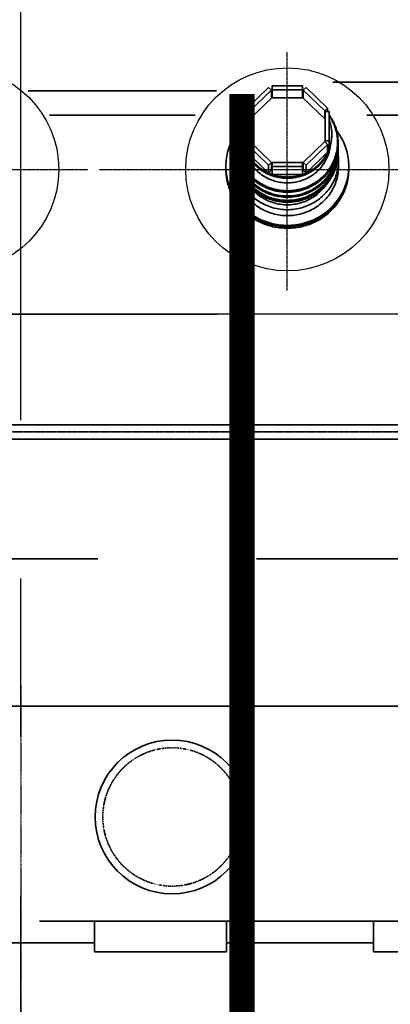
# Model space of a CAD drawing. Header units: inches. Extents: x -341304 to 31571016, y -692717 to 2132253.
# Tile 152 of 256: x 555205 to 556665, y -293239 to -289358. Entities that reach past the tile are written whole.
import ezdxf

# ---------------------------------------------------------------- set-up
doc = ezdxf.new("R2010")
doc.units = ezdxf.units.IN
doc.header["$MEASUREMENT"] = 0
for name, pattern in [('CENTER', [2, 1.25, -0.25, 0.25, -0.25]), ('CENTRE', [1.5, 0.75, -0.25, 0.25, -0.25]), ('DASHDOT', [1, 0.5, -0.25, 0, -0.25]), ('HIDDEN', [0.375, 0.25, -0.125])]:
    doc.linetypes.add(name, pattern=pattern)

# ---------------------------------------------------------------- blocks, each defined once
blk = doc.blocks.new('tyyyy')
at = {"color": 230, "linetype": 'CENTER', "lineweight": 30, "ltscale": 0.8}
for p, q in [((-1268331, 587290.5), (-1268331, 588231.4)), ((-1270347.6, 587768), (-1269117, 587768)), ((-1269072.6, 587768), (-1267842, 587768))]:
    blk.add_line(p, q, dxfattribs=at)
at = {"color": 230, "linetype": 'Continuous', "lineweight": 35}
for p, q in [((-1268152.3, 588112.2), (-1267481, 588112.2)), ((-1268609.7, 588077.2), (-1269352.3, 588077.2)), ((-1268404.8, 588091.3), (-1268489.7, 588009.4)), ((-1268478.4, 587998.4), (-1268393.5, 588080.4)), ((-1268393.5, 588080.4), (-1268404.8, 588091.3)), ((-1268393.5, 588049.3), (-1268393.5, 588080.4)), ((-1268391, 588050.3), (-1268391, 588096.8)), ((-1268271, 588096.8), (-1268391, 588096.8)), ((-1268391, 588081.4), (-1268271, 588081.4)), ((-1268271, 588050.3), (-1268271, 588096.8)), ((-1268257.2, 588091.3), (-1268268.5, 588080.4)), ((-1268268.5, 588049.3), (-1268268.5, 588080.4)), ((-1268268.5, 588080.4), (-1268183.6, 587998.4)), ((-1268172.3, 588009.4), (-1268257.2, 588091.3)), ((-1268478.4, 587967.4), (-1268393.5, 588049.3)), ((-1268391, 588050.3), (-1268271, 588050.3)), ((-1268268.5, 588049.3), (-1268183.6, 587967.4)), ((-1268495.4, 587849), (-1268495.4, 587996)), ((-1268479.4, 587996), (-1268495.4, 587996)), ((-1268489.7, 587996), (-1268489.7, 588009.4)), ((-1268489.7, 588009.4), (-1268478.4, 587998.4)), ((-1268479.4, 587876.7), (-1268479.4, 587996)), ((-1268478.4, 587967.4), (-1268478.4, 587998.4)), ((-1268183.6, 587998.4), (-1268172.3, 588009.4)), ((-1268183.6, 587967.4), (-1268183.6, 587998.4)), ((-1268182.6, 587876.7), (-1268182.6, 587996)), ((-1268166.6, 587996), (-1268182.6, 587996)), ((-1268172.3, 587996), (-1268172.3, 588009.4)), ((-1268166.6, 587849), (-1268166.6, 587996)), ((-1268693.7, 587982.4), (-1269268.3, 587982.4)), ((-1268479.4, 587968.4), (-1268478.4, 587967.4)), ((-1268183.6, 587967.4), (-1268182.6, 587968.4)), ((-1265376, 587982.4), (-1268018.3, 587982.4)), ((-1268531, 587874.1), (-1268531, 587871.5)), ((-1268495.4, 587880.1), (-1268479.4, 587880.1)), ((-1268478.4, 587877.7), (-1268489.7, 587866.8)), ((-1268393.5, 587795.7), (-1268478.4, 587877.7)), ((-1268183.6, 587877.7), (-1268268.5, 587795.7)), ((-1268172.3, 587866.8), (-1268183.6, 587877.7)), ((-1268182.6, 587880.1), (-1268166.6, 587880.1)), ((-1268131, 587874.1), (-1268131, 587871.5)), ((-1268531, 587853.9), (-1268531, 587851.9)), ((-1268531, 587833.6), (-1268531, 587832.2)), ((-1268495.4, 587849), (-1268489.7, 587849)), ((-1268489.7, 587835.7), (-1268489.7, 587866.8)), ((-1268489.7, 587866.8), (-1268404.8, 587784.8)), ((-1268489.7, 587835.7), (-1268404.8, 587753.7)), ((-1268257.2, 587784.8), (-1268172.3, 587866.8)), ((-1268257.2, 587753.7), (-1268172.3, 587835.7)), ((-1268172.3, 587835.7), (-1268172.3, 587866.8)), ((-1268172.3, 587849), (-1268166.6, 587849)), ((-1268131, 587853.9), (-1268131, 587851.9)), ((-1268131, 587833.6), (-1268131, 587832.2)), ((-1268533, 587804.2), (-1268533, 587781)), ((-1268404.8, 587784.8), (-1268393.5, 587795.7)), ((-1268393.5, 587764.7), (-1268393.5, 587795.7)), ((-1268391, 587748.2), (-1268391, 587794.7)), ((-1268271, 587794.7), (-1268391, 587794.7)), ((-1268271, 587748.2), (-1268271, 587794.7)), ((-1268268.5, 587764.7), (-1268268.5, 587795.7)), ((-1268268.5, 587795.7), (-1268257.2, 587784.8)), ((-1268129, 587804.2), (-1268129, 587781)), ((-1268404.8, 587753.7), (-1268404.8, 587784.8)), ((-1268404.8, 587753.7), (-1268393.5, 587764.7)), ((-1268391, 587779.3), (-1268271, 587779.3)), ((-1268268.5, 587764.7), (-1268257.2, 587753.7)), ((-1268257.2, 587753.7), (-1268257.2, 587784.8)), ((-1268391, 587748.2), (-1268271, 587748.2)), ((-1270604.6, 587197.9), (-1268953, 587197.9)), ((-1268953, 587197.9), (-1268607.4, 587197.9)), ((-1265376, 587200.9), (-1268607.4, 587197.9)), ((-1266070.3, 586761.2), (-1272443.7, 586761.2)), ((-1265985.7, 586705.2), (-1272443.7, 586705.2)), ((-1265376, 585652.2), (-1273386, 585652.2)), ((-1265376, 584804.2), (-1269306.8, 584804.2)), ((-1269091, 584683.7), (-1269091, 584804.2)), ((-1268571, 584683.7), (-1268571, 584804.2)), ((-1267991, 584683.7), (-1267991, 584804.2)), ((-1269091, 584718.7), (-1269671, 584718.7)), ((-1267991, 584718.7), (-1268571, 584718.7)), ((-1268571, 584683.7), (-1269091, 584683.7)), ((-1267471, 584683.7), (-1267991, 584683.7))]:
    blk.add_line(p, q, dxfattribs=at)
at = {"color": 230, "linetype": 'CENTER', "lineweight": 35}
blk.add_line((-1265618.8, 586733.2), (-1272443.7, 586733.2), dxfattribs=at)
at = {"color": 230, "linetype": 'CENTRE', "lineweight": 35, "ltscale": 2500}
blk.add_line((-1274702.3, 586232.4), (-1255686, 586232.4), dxfattribs=at)
at = {"color": 230}
for centre in [(-1269631, 587768), (-1268331, 587768)]:
    blk.add_circle(centre, 400, dxfattribs=at)
at = {"color": 230, "lineweight": 35}
blk.add_circle((-1268785, 585215.4), 303, dxfattribs=at)
at = {"color": 230, "linetype": 'HIDDEN', "lineweight": 35, "ltscale": 0.5}
blk.add_circle((-1268785, 585215.4), 272.7, dxfattribs=at)
at = {"color": 230, "linetype": 'Continuous', "lineweight": 35}
for points, start_tangent, end_tangent in [([(-1268393.5, 588064.9), (-1268391, 588065.8)], (0.938034, 0.346544), (0.943108, 0.332486)), ([(-1268271, 588065.8), (-1268268.5, 588064.9)], (0.943108, -0.332486), (0.938034, -0.346544)), ([(-1268531, 587875.1), (-1268528.3, 587905.9), (-1268520.2, 587936.8), (-1268506.9, 587966.1), (-1268495.9, 587983.5)], (0.005581, 0.999984), (0.578931, 0.815377)), ([(-1268528.8, 587874.9), (-1268526.8, 587902.1), (-1268520.8, 587928.7), (-1268510.9, 587954.3), (-1268497.4, 587978.2), (-1268495.6, 587980.9)], (0, 1), (0.567969, 0.82305)), ([(-1268506, 587907), (-1268504.8, 587926.7), (-1268501.3, 587946.1), (-1268495.4, 587965)], (0, 1), (0.353463, 0.935448)), ([(-1268166.6, 587965), (-1268160.7, 587946.1), (-1268157.2, 587926.7), (-1268156, 587907)], (0.353463, -0.935448), (0, -1)), ([(-1268166.4, 587980.9), (-1268164.6, 587978.2), (-1268151.1, 587954.3), (-1268141.2, 587928.7), (-1268135.2, 587902.1), (-1268133.2, 587874.9)], (0.567969, -0.82305), (0, -1)), ([(-1268166.1, 587983.5), (-1268155.1, 587966), (-1268141.8, 587936.8), (-1268133.7, 587905.9), (-1268131, 587875.1)], (0.578934, -0.815374), (0.005581, -0.999984)), ([(-1268573, 587781), (-1268570.7, 587812.8), (-1268564, 587844), (-1268553, 587874.1), (-1268537.8, 587902.4), (-1268524.8, 587921)], (0, 1), (0.612418, 0.790534)), ([(-1268506, 587907), (-1268505.9, 587901.8)], (0, -1), (0.031667, -0.999498)), ([(-1268156.1, 587901.8), (-1268156, 587907)], (0.031667, 0.999498), (0, 1)), ([(-1268137.2, 587921), (-1268124.2, 587902.4), (-1268109, 587874.1), (-1268098, 587844), (-1268091.3, 587812.8), (-1268089, 587781)], (0.612416, -0.790535), (0, -1)), ([(-1268531, 587874.1), (-1268531, 587875.1)], (0, 1), (0.005581, 0.999984)), ([(-1268531, 587874.1), (-1268531, 587871.5)], (0, -1), (0.013566, -0.999908)), ([(-1268131, 587871.5), (-1268133.7, 587839.7), (-1268141.8, 587808.8), (-1268155.1, 587779.5), (-1268173.1, 587752.8), (-1268195.5, 587729.2), (-1268221.6, 587709.6), (-1268250.7, 587694.4), (-1268281.9, 587684), (-1268314.5, 587678.7), (-1268347.6, 587678.7), (-1268380.2, 587684), (-1268411.4, 587694.4), (-1268440.5, 587709.6), (-1268466.5, 587729.3), (-1268488.9, 587752.8), (-1268506.9, 587779.5), (-1268520.2, 587808.8), (-1268528.3, 587839.7), (-1268531, 587871.5)], (0, -1), (0, 1)), ([(-1268531, 587871.5), (-1268529, 587844), (-1268522.9, 587817.1), (-1268512.9, 587791.3), (-1268499.3, 587767.1), (-1268482.2, 587745), (-1268462, 587725.5), (-1268439.1, 587709), (-1268414.1, 587695.8), (-1268387.3, 587686.2), (-1268359.5, 587680.3), (-1268331, 587678.4), (-1268302.5, 587680.3), (-1268274.7, 587686.2), (-1268247.9, 587695.8), (-1268222.9, 587709), (-1268200, 587725.5), (-1268179.9, 587745), (-1268162.8, 587767.1), (-1268149.1, 587791.3), (-1268139.1, 587817.1), (-1268133, 587844), (-1268131, 587871.5)], (0, -1), (0, 1)), ([(-1268531, 587871.5), (-1268530, 587855.2)], (0.013566, -0.999908), (0.100873, -0.994899)), ([(-1268528.8, 587874.9), (-1268526.8, 587847.7), (-1268520.8, 587821.1), (-1268510.9, 587795.6), (-1268497.4, 587771.6), (-1268480.5, 587749.8), (-1268460.5, 587730.6), (-1268437.9, 587714.2), (-1268413.2, 587701.2), (-1268386.7, 587691.6), (-1268359.1, 587685.8), (-1268331, 587683.9), (-1268302.9, 587685.8), (-1268275.3, 587691.6), (-1268248.8, 587701.2), (-1268224.1, 587714.2), (-1268201.5, 587730.6), (-1268181.5, 587749.8), (-1268164.6, 587771.6), (-1268151.1, 587795.6), (-1268141.2, 587821.1), (-1268135.2, 587847.7), (-1268133.2, 587874.9)], (0, -1), (0, 1)), ([(-1268506, 587901.8), (-1268504, 587876.6), (-1268498.2, 587852)], (0, -1), (0.304225, -0.9526)), ([(-1268505.9, 587901.8), (-1268504.8, 587887.3), (-1268501.3, 587867.9), (-1268495.4, 587849)], (0.031667, -0.999498), (0.353463, -0.935448)), ([(-1268166.6, 587849), (-1268160.7, 587867.9), (-1268157.2, 587887.3), (-1268156.1, 587901.8)], (0.353463, 0.935448), (0.031667, 0.999498)), ([(-1268163.8, 587852), (-1268158, 587876.6), (-1268156, 587901.8)], (0.304225, 0.9526), (0, 1)), ([(-1268132, 587855.2), (-1268131, 587871.5)], (0.100827, 0.994904), (0.013566, 0.999908)), ([(-1268131, 587875.1), (-1268131, 587874.1)], (0.005581, -0.999984), (0, -1)), ([(-1268131, 587871.5), (-1268131, 587874.1)], (0.013566, 0.999908), (0, 1)), ([(-1268533, 587804.2), (-1268531, 587831.8)], (0, 1), (0.145867, 0.989304)), ([(-1268531, 587854.8), (-1268530.8, 587862.7)], (0.004868, 0.999988), (0.047504, 0.998871)), ([(-1268531, 587853.9), (-1268531, 587854.8)], (0, 1), (0.004868, 0.999988)), ([(-1268531, 587853.9), (-1268531, 587851.9)], (0, -1), (0.010668, -0.999943)), ([(-1268131, 587851.9), (-1268133.7, 587820), (-1268141.8, 587789.1), (-1268155.1, 587759.8), (-1268173.1, 587733.1), (-1268195.5, 587709.6), (-1268221.6, 587689.9), (-1268250.7, 587674.7), (-1268281.9, 587664.3), (-1268314.5, 587659.1), (-1268347.6, 587659.1), (-1268380.2, 587664.3), (-1268411.4, 587674.7), (-1268440.5, 587690), (-1268466.5, 587709.6), (-1268488.9, 587733.1), (-1268506.9, 587759.9), (-1268520.2, 587789.1), (-1268528.3, 587820.1), (-1268531, 587851.9)], (0, -1), (0, 1)), ([(-1268531, 587851.9), (-1268530.4, 587839)], (0.010668, -0.999943), (0.079394, -0.996843)), ([(-1268531, 587851.9), (-1268529, 587824.4), (-1268522.9, 587797.4), (-1268512.9, 587771.6), (-1268499.3, 587747.4), (-1268482.2, 587725.4), (-1268462, 587705.9), (-1268439.1, 587689.3), (-1268414.1, 587676.1), (-1268387.3, 587666.5), (-1268359.5, 587660.6), (-1268331, 587658.7), (-1268302.5, 587660.6), (-1268274.7, 587666.5), (-1268247.9, 587676.1), (-1268222.9, 587689.3), (-1268200, 587705.9), (-1268179.9, 587725.4), (-1268162.8, 587747.4), (-1268149.1, 587771.6), (-1268139.1, 587797.4), (-1268133, 587824.4), (-1268131, 587851.9)], (0, -1), (0, 1)), ([(-1268531, 587833.6), (-1268530.8, 587842.8)], (0, 1), (0.049097, 0.998794)), ([(-1268531, 587833.6), (-1268531, 587832.2)], (0, -1), (0.007416, -0.999972)), ([(-1268131, 587832.2), (-1268133.7, 587800.4), (-1268141.8, 587769.4), (-1268155.1, 587740.2), (-1268173.1, 587713.4), (-1268195.5, 587689.9), (-1268221.6, 587670.3), (-1268250.7, 587655), (-1268281.9, 587644.7), (-1268314.5, 587639.4), (-1268347.6, 587639.4), (-1268380.2, 587644.7), (-1268411.4, 587655.1), (-1268440.5, 587670.3), (-1268466.5, 587689.9), (-1268488.9, 587713.4), (-1268506.9, 587740.2), (-1268520.2, 587769.4), (-1268528.3, 587800.4), (-1268531, 587832.2)], (0, -1), (0, 1)), ([(-1268531, 587832.2), (-1268530.7, 587823.3)], (0.007416, -0.999972), (0.055235, -0.998473)), ([(-1268531, 587832.2), (-1268529, 587804.7), (-1268522.9, 587777.8), (-1268512.9, 587751.9), (-1268499.3, 587727.8), (-1268482.2, 587705.7), (-1268462, 587686.2), (-1268439.1, 587669.7), (-1268414.1, 587656.5), (-1268387.3, 587646.8), (-1268359.5, 587641), (-1268331, 587639), (-1268302.5, 587641), (-1268274.7, 587646.8), (-1268247.9, 587656.5), (-1268222.9, 587669.7), (-1268200, 587686.2), (-1268179.9, 587705.7), (-1268162.8, 587727.8), (-1268149.1, 587751.9), (-1268139.1, 587777.8), (-1268133, 587804.7), (-1268131, 587832.2)], (0, -1), (0, 1)), ([(-1268530.4, 587839), (-1268529, 587826.4), (-1268528.8, 587825.3)], (0.079394, -0.996843), (0.15289, -0.988243)), ([(-1268530, 587855.2), (-1268529, 587846.6), (-1268528.9, 587845.9)], (0.100873, -0.994899), (0.151091, -0.98852)), ([(-1268528.9, 587845.9), (-1268522.9, 587819.6), (-1268512.9, 587793.8), (-1268499.3, 587769.6), (-1268482.2, 587747.6), (-1268462, 587728.1), (-1268439.1, 587711.6), (-1268414.1, 587698.3), (-1268387.3, 587688.7), (-1268359.5, 587682.9), (-1268331, 587680.9), (-1268302.5, 587682.9), (-1268274.7, 587688.7), (-1268247.9, 587698.3), (-1268222.9, 587711.6), (-1268200, 587728.1), (-1268179.9, 587747.6), (-1268162.8, 587769.6), (-1268149.1, 587793.8), (-1268139.1, 587819.6), (-1268133.1, 587845.9)], (0.151091, -0.98852), (0.151097, 0.988519)), ([(-1268528.3, 587837.9), (-1268527, 587827.4), (-1268521, 587800.7), (-1268511.2, 587775.1), (-1268497.6, 587751.2), (-1268480.7, 587729.3), (-1268460.7, 587710), (-1268438.1, 587693.7), (-1268413.3, 587680.6), (-1268386.8, 587671), (-1268359.2, 587665.2), (-1268331, 587663.3), (-1268302.8, 587665.2), (-1268275.2, 587671), (-1268248.7, 587680.6), (-1268223.9, 587693.7), (-1268201.3, 587710), (-1268181.3, 587729.3), (-1268164.4, 587751.2), (-1268150.8, 587775.1), (-1268141, 587800.7), (-1268135, 587827.4), (-1268133.7, 587837.9)], (0.090144, -0.995929), (0.090148, 0.995928)), ([(-1268500.1, 587858.9), (-1268499.6, 587855), (-1268493.9, 587831), (-1268484.6, 587808.1), (-1268471.9, 587786.8), (-1268456, 587767.6), (-1268437.3, 587750.8), (-1268416.2, 587737), (-1268393.3, 587726.3), (-1268368.9, 587719), (-1268343.7, 587715.4), (-1268318.3, 587715.4), (-1268293.1, 587719), (-1268268.7, 587726.3), (-1268245.8, 587737), (-1268224.7, 587750.8), (-1268206, 587767.6), (-1268190.2, 587786.8), (-1268177.4, 587808.1), (-1268168.1, 587831), (-1268162.4, 587855), (-1268161.9, 587858.9)], (0.129491, -0.991581), (0.129491, 0.991581)), ([(-1268498.2, 587852), (-1268497, 587848.4)], (0.304225, -0.9526), (0.326104, -0.945334)), ([(-1268497, 587848.4), (-1268491.7, 587834.9)], (0.326104, -0.945334), (0.407764, -0.913088)), ([(-1268495.4, 587849), (-1268492.7, 587842.3), (-1268489.7, 587835.7)], (0.353463, -0.935448), (0.433928, -0.900948)), ([(-1268491.7, 587834.9), (-1268488.7, 587828.5), (-1268475.6, 587806.6), (-1268459.3, 587786.8), (-1268440.1, 587769.7), (-1268418.5, 587755.4), (-1268394.9, 587744.5), (-1268369.9, 587737), (-1268344.1, 587733.3), (-1268317.9, 587733.3), (-1268292.1, 587737), (-1268267.1, 587744.5), (-1268243.5, 587755.4), (-1268221.9, 587769.7), (-1268202.7, 587786.8), (-1268186.4, 587806.6), (-1268173.3, 587828.5), (-1268170.3, 587834.9)], (0.407764, -0.913088), (0.407764, 0.913088)), ([(-1268489.7, 587835.7), (-1268477.8, 587815), (-1268463.1, 587796.1), (-1268445.8, 587779.4), (-1268426.2, 587765.2), (-1268404.8, 587753.7)], (0.433928, -0.900948), (0.912136, -0.409888)), ([(-1268257.2, 587753.7), (-1268235.8, 587765.2), (-1268216.2, 587779.4), (-1268198.9, 587796.1), (-1268184.2, 587815), (-1268172.3, 587835.7)], (0.912136, 0.409888), (0.433928, 0.900948)), ([(-1268172.3, 587835.7), (-1268169.3, 587842.3), (-1268166.6, 587849)], (0.433928, 0.900948), (0.353463, 0.935448)), ([(-1268170.3, 587834.9), (-1268165, 587848.4)], (0.407764, 0.913088), (0.326104, 0.945334)), ([(-1268165, 587848.4), (-1268163.8, 587852)], (0.326104, 0.945334), (0.304225, 0.9526)), ([(-1268133.2, 587825.3), (-1268133, 587826.4), (-1268131.6, 587839)], (0.152896, 0.988242), (0.079358, 0.996846)), ([(-1268133.1, 587845.9), (-1268133, 587846.6), (-1268132, 587855.2)], (0.151097, 0.988519), (0.100827, 0.994904)), ([(-1268131.6, 587839), (-1268131, 587851.9)], (0.079358, 0.996846), (0.010668, 0.999943)), ([(-1268131.3, 587823.3), (-1268131, 587832.2)], (0.05521, 0.998475), (0.007416, 0.999972)), ([(-1268131.2, 587862.7), (-1268131, 587854.8)], (0.047507, -0.998871), (0.004868, -0.999988)), ([(-1268131.2, 587842.8), (-1268131, 587833.6)], (0.049101, -0.998794), (0, -1)), ([(-1268131, 587854.8), (-1268131, 587853.9)], (0.004868, -0.999988), (0, -1)), ([(-1268131, 587851.9), (-1268131, 587853.9)], (0.010668, 0.999943), (0, 1)), ([(-1268131, 587832.2), (-1268131, 587833.6)], (0.007416, 0.999972), (0, 1)), ([(-1268131, 587831.8), (-1268129, 587804.2)], (0.145867, -0.989304), (0, -1)), ([(-1268533, 587804.2), (-1268531.6, 587781)], (0, -1), (0.122981, -0.992409)), ([(-1268530.7, 587823.3), (-1268529, 587806.1), (-1268528.7, 587804.6)], (0.055235, -0.998473), (0.154908, -0.987929)), ([(-1268528.8, 587825.3), (-1268523, 587799.8)], (0.15289, -0.988243), (0.288798, -0.95739)), ([(-1268528.7, 587804.6), (-1268524.3, 587783.8)], (0.154908, -0.987929), (0.265902, -0.964)), ([(-1268523.4, 587799.7), (-1268518.9, 587781.9), (-1268509.2, 587756.6), (-1268495.8, 587732.9), (-1268479, 587711.3), (-1268459.3, 587692.2), (-1268436.9, 587676), (-1268412.4, 587663.1), (-1268386.2, 587653.6), (-1268358.9, 587647.9), (-1268331, 587646), (-1268303.1, 587647.9), (-1268275.8, 587653.6), (-1268249.6, 587663.1), (-1268225.1, 587676), (-1268202.7, 587692.2), (-1268183, 587711.3), (-1268166.2, 587732.9), (-1268152.8, 587756.6), (-1268143.1, 587781.9), (-1268138.6, 587799.7)], (0.193777, -0.981046), (0.193701, 0.981061)), ([(-1268523, 587799.8), (-1268522.9, 587799.3)], (0.288798, -0.95739), (0.291489, -0.956574)), ([(-1268522.9, 587799.3), (-1268512.9, 587773.6), (-1268499.3, 587749.4), (-1268482.2, 587727.4), (-1268462, 587707.9), (-1268439.1, 587691.3), (-1268414.1, 587678.1), (-1268387.3, 587668.5), (-1268359.5, 587662.6), (-1268331, 587660.7), (-1268302.5, 587662.6), (-1268274.7, 587668.5), (-1268247.9, 587678.1), (-1268222.9, 587691.3), (-1268200, 587707.9), (-1268179.9, 587727.4), (-1268162.8, 587749.4), (-1268149.1, 587773.6), (-1268139.1, 587799.3)], (0.291489, -0.956574), (0.291512, 0.956567)), ([(-1268139.1, 587799.3), (-1268139, 587799.8)], (0.291512, 0.956567), (0.288726, 0.957412)), ([(-1268139, 587799.8), (-1268133.2, 587825.3)], (0.288726, 0.957412), (0.152896, 0.988242)), ([(-1268137.7, 587783.9), (-1268133.3, 587804.6)], (0.265848, 0.964015), (0.154914, 0.987928)), ([(-1268133.3, 587804.6), (-1268133, 587806.1), (-1268131.3, 587823.3)], (0.154914, 0.987928), (0.05521, 0.998475)), ([(-1268130.4, 587781), (-1268129, 587804.2)], (0.122981, 0.992409), (0, 1)), ([(-1268573, 587781), (-1268572.9, 587775.8)], (0, -1), (0.022892, -0.999738)), ([(-1268573, 587775.8), (-1268572.9, 587769.6)], (0, -1), (0.027468, -0.999623)), ([(-1268573, 587769.6), (-1268572.7, 587757.9)], (0, -1), (0.05168, -0.998664)), ([(-1268572.9, 587775.8), (-1268570.7, 587749.1), (-1268564, 587717.9), (-1268553, 587687.8), (-1268537.8, 587659.5), (-1268518.7, 587633.4), (-1268496.2, 587610.1), (-1268470.6, 587590), (-1268442.3, 587573.4), (-1268412, 587560.7), (-1268380.2, 587552.1), (-1268347.5, 587547.7), (-1268314.5, 587547.7), (-1268281.8, 587552.1), (-1268250, 587560.7), (-1268219.7, 587573.4), (-1268191.4, 587590), (-1268165.8, 587610.1), (-1268143.3, 587633.4), (-1268124.2, 587659.5), (-1268109, 587687.8), (-1268098, 587717.9), (-1268091.3, 587749.1), (-1268089.1, 587775.8)], (0.022892, -0.999738), (0.022892, 0.999738)), ([(-1268572.9, 587769.6), (-1268570.7, 587743.9), (-1268564, 587712.7), (-1268553, 587682.6), (-1268537.8, 587654.3), (-1268518.7, 587628.3), (-1268496.2, 587604.9), (-1268470.6, 587584.8), (-1268442.3, 587568.2), (-1268412, 587555.5), (-1268380.2, 587546.9), (-1268347.5, 587542.6), (-1268314.5, 587542.6), (-1268281.8, 587546.9), (-1268250, 587555.5), (-1268219.7, 587568.2), (-1268191.4, 587584.8), (-1268165.8, 587604.9), (-1268143.3, 587628.3), (-1268124.2, 587654.3), (-1268109, 587682.6), (-1268098, 587712.7), (-1268091.3, 587743.9), (-1268089.1, 587769.6)], (0.027468, -0.999623), (0.027468, 0.999623)), ([(-1268572.9, 587769.6), (-1268566.9, 587723.8), (-1268549, 587674.4), (-1268520.2, 587630), (-1268481.9, 587593), (-1268436, 587565.2), (-1268384.9, 587547.9), (-1268331, 587542), (-1268277.2, 587547.9), (-1268226, 587565.2), (-1268180.1, 587593), (-1268141.8, 587630), (-1268113, 587674.4), (-1268095.1, 587723.8), (-1268089.1, 587769.6)], (0.027406, -0.999624), (0.027406, 0.999624)), ([(-1268572.7, 587757.9), (-1268570.9, 587738.8)], (0.05168, -0.998664), (0.136252, -0.990674)), ([(-1268533, 587781), (-1268530.9, 587753.2), (-1268524.8, 587726), (-1268514.7, 587699.9), (-1268500.9, 587675.5), (-1268483.7, 587653.2), (-1268463.3, 587633.5), (-1268440.2, 587616.8), (-1268414.9, 587603.5), (-1268387.9, 587593.7), (-1268359.7, 587587.8), (-1268331, 587585.8), (-1268302.3, 587587.8), (-1268274.1, 587593.7), (-1268247.1, 587603.5), (-1268221.8, 587616.8), (-1268198.7, 587633.5), (-1268178.3, 587653.2), (-1268161.1, 587675.5), (-1268147.3, 587699.9), (-1268137.2, 587726), (-1268131.1, 587753.2), (-1268129, 587781)], (0, -1), (0, 1)), ([(-1268531.6, 587781), (-1268530.9, 587776.5), (-1268524.8, 587749.3), (-1268514.7, 587723.2), (-1268500.9, 587698.8), (-1268483.7, 587676.5), (-1268463.3, 587656.8), (-1268440.2, 587640.1), (-1268414.9, 587626.8), (-1268387.9, 587617), (-1268359.7, 587611.1), (-1268331, 587609.1), (-1268302.3, 587611.1), (-1268274.1, 587617), (-1268247.1, 587626.8), (-1268221.8, 587640.1), (-1268198.7, 587656.8), (-1268178.3, 587676.5), (-1268161.1, 587698.8), (-1268147.3, 587723.2), (-1268137.2, 587749.3), (-1268131.1, 587776.5), (-1268130.4, 587781)], (0.122981, -0.992409), (0.122981, 0.992409)), ([(-1268524.3, 587783.8), (-1268522.9, 587779.2), (-1268522.5, 587777.7)], (0.265902, -0.964), (0.298428, -0.954432)), ([(-1268522.5, 587777.7), (-1268513.2, 587753.9)], (0.298428, -0.954432), (0.424428, -0.905462)), ([(-1268513.2, 587753.9), (-1268512.9, 587753.3), (-1268512.8, 587753)], (0.424428, -0.905462), (0.429331, -0.903147)), ([(-1268512.8, 587753), (-1268499.3, 587729.1), (-1268482.2, 587707.1), (-1268462, 587687.6), (-1268439.1, 587671.1), (-1268414.1, 587657.9), (-1268387.3, 587648.2), (-1268359.5, 587642.4), (-1268331, 587640.4), (-1268302.5, 587642.4), (-1268274.7, 587648.2), (-1268247.9, 587657.9), (-1268222.9, 587671.1), (-1268200, 587687.6), (-1268179.9, 587707.1), (-1268162.8, 587729.1), (-1268149.2, 587753)], (0.429331, -0.903147), (0.429366, 0.903131)), ([(-1268404.8, 587753.7), (-1268398, 587750.8), (-1268391, 587748.2)], (0.912136, -0.409888), (0.943108, -0.332486)), ([(-1268271, 587748.2), (-1268264, 587750.8), (-1268257.2, 587753.7)], (0.943108, 0.332486), (0.912136, 0.409888)), ([(-1268149.2, 587753), (-1268149.1, 587753.3), (-1268148.8, 587753.9)], (0.429366, 0.903131), (0.42438, 0.905484)), ([(-1268148.8, 587753.9), (-1268139.5, 587777.7)], (0.42438, 0.905484), (0.298453, 0.954424)), ([(-1268139.5, 587777.7), (-1268139.1, 587779.2), (-1268137.7, 587783.9)], (0.298453, 0.954424), (0.265848, 0.964015)), ([(-1268091.1, 587738.8), (-1268089.3, 587757.9)], (0.136252, 0.990674), (0.05168, 0.998664)), ([(-1268089.3, 587757.9), (-1268089, 587769.6)], (0.05168, 0.998664), (0, 1)), ([(-1268089.1, 587775.8), (-1268089, 587781)], (0.022892, 0.999738), (0, 1)), ([(-1268570.9, 587738.8), (-1268567.7, 587721), (-1268552.1, 587674.5), (-1268526.8, 587632.2), (-1268492.9, 587595.8), (-1268452, 587567.1), (-1268405.8, 587547.2), (-1268356.3, 587537.1), (-1268305.7, 587537.1), (-1268256.2, 587547.2), (-1268210, 587567.1), (-1268169.1, 587595.8), (-1268135.2, 587632.2), (-1268109.9, 587674.5), (-1268094.3, 587721), (-1268091.1, 587738.8)], (0.136252, -0.990674), (0.136252, 0.990674)), ([(-1268391, 587748.2), (-1268367.5, 587741.7), (-1268343.2, 587738.4), (-1268318.8, 587738.4), (-1268294.5, 587741.7), (-1268271, 587748.2)], (0.943108, -0.332486), (0.943108, 0.332486)), ([(-1268482, 587706.1), (-1268481.4, 587705.2), (-1268464.4, 587684.7), (-1268444.5, 587666.8), (-1268422, 587652), (-1268397.5, 587640.6), (-1268371.5, 587632.9), (-1268344.6, 587628.9), (-1268317.4, 587628.9), (-1268290.5, 587632.9), (-1268264.5, 587640.6), (-1268240, 587652), (-1268217.5, 587666.8), (-1268197.6, 587684.7), (-1268180.6, 587705.2), (-1268180, 587706.1)], (0.571843, -0.820363), (0.571859, 0.820352))]:
    blk.add_spline(points, degree=3, dxfattribs=dict(at, start_tangent=start_tangent, end_tangent=end_tangent))
blk = doc.blocks.new('GT REV-02')
at = {"color": 230, "linetype": 'CENTRE', "ltscale": 2500}
blk.add_line((-877940.7, 18988.2, -96251.3), (-877940.7, 42499, -96251.3), dxfattribs=at)
at = {"color": 230, "linetype": 'CENTRE', "ltscale": 0.5}
blk.add_line((-877940.7, 21690.7, -96251.3), (-877940.7, -809.3, -96251.3), dxfattribs=at)
at = {"color": 230, "linetype": 'DASHDOT', "ltscale": 2500, "const_width": 100}
blk.add_lwpolyline([(-877069.2, -809.3), (-877069.2, 24023.6)], dxfattribs=at)
at = {"color": 7}
blk.add_blockref('tyyyy', (391440.3, -564041.7), dxfattribs=at)

msp = doc.modelspace()

# ---------------------------------------------------------------- block references
at = {"color": 230}
msp.add_blockref('GT REV-02', (1433150.1, -313674.2, 96251.3), dxfattribs=at)

doc.saveas('drawing.dxf')
